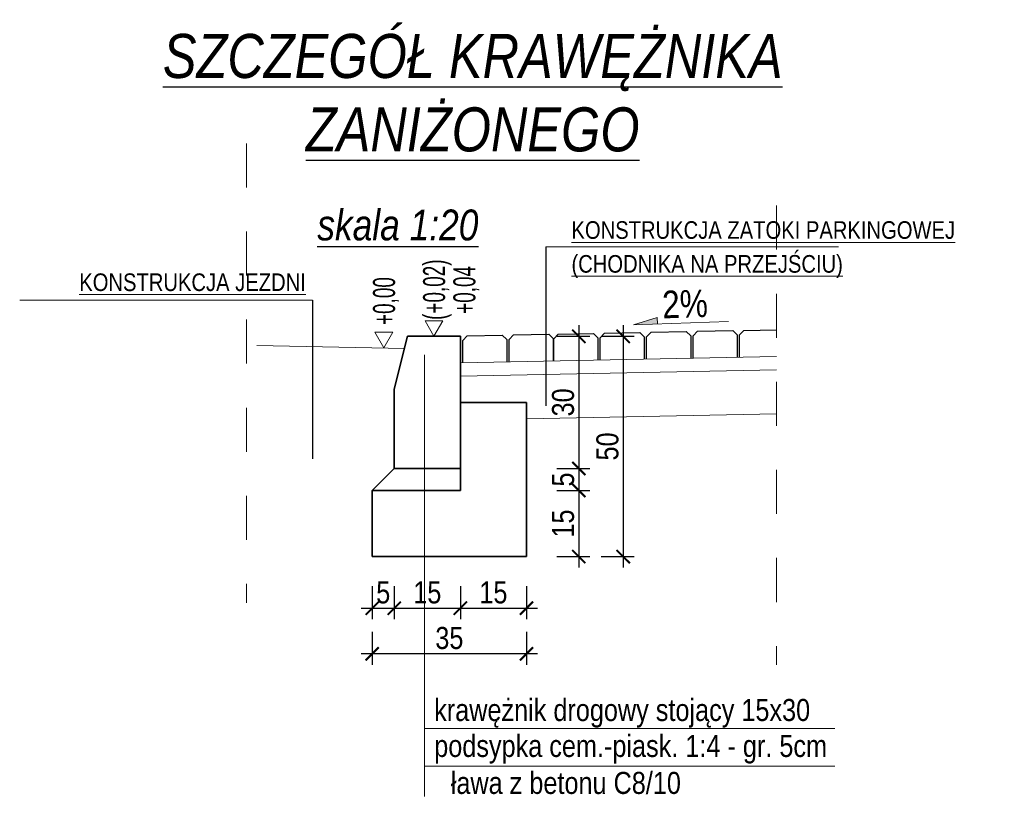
# Model space of a CAD drawing. Header units: metres. Extents: x 45702 to 45878, y -49323 to -49219.
# Tile 15 of 35: x 45758.78 to 45761.01, y -49312.91 to -49311.14. Entities that reach past the tile are written whole.
import ezdxf

# ---------------------------------------------------------------- set-up
doc = ezdxf.new("R2010")
doc.units = ezdxf.units.M
doc.linetypes.add('ACAD_ISO03W100', pattern=[30, 12, -18])
for name, color, linetype in [('00', 7, 'Continuous'), ('OPISY', 7, 'Continuous'), ('wymiarowanie', 7, 'Continuous')]:
    doc.layers.add(name, color=color, linetype=linetype)
for name, color, linetype, lineweight in [('_L_Tabelka', 7, 'Continuous', 13), ('_P_kostka', 7, 'Continuous', 13), ('_wymiary', 7, 'Continuous', 13), ('DP_OpisKonstrukcji', 7, 'Continuous', 18), ('DP_OpisSpadki', 7, 'Continuous', 18), ('DP_Warstwy projektowane', 7, 'Continuous', 18), ('elementy betonowe', 7, 'Continuous', 35)]:
    doc.layers.add(name, color=color, linetype=linetype, lineweight=lineweight)
doc.styles.add('arial_ce', font='arial.ttf')
doc.styles.add('znakn', font='ARIALN.TTF')
doc.dimstyles.new('S20_T2.50_[cm]', dxfattribs={"dimtxt": 0.05, "dimasz": 0.03, "dimexe": 0.025, "dimexo": 0.05, "dimgap": 0.01, "dimtad": 1, "dimdec": 0, "dimlfac": 100, "dimrnd": 0.01, "dimzin": 0, "dimdsep": 46, "dimtxsty": 'znakn', "dimblk": 'ARCHTICK', "dimcen": -0.03, "dimdle": 0.025, "dimclrd": 256, "dimclre": 256, "dimclrt": 7, "dimadec": 0, "dimazin": 0, "dimtfac": 1, "dimtdec": 0, "dimtix": 1, "dimtmove": 2, "dimatfit": 3, "dimfxl": 0.05, "dimfxlon": 1, "dimtolj": 1, "dimtzin": 0, "dimarcsym": 0})

# ---------------------------------------------------------------- blocks, each defined once
blk = doc.blocks.new('_ArchTick')
at = {"color": 0, "linetype": 'ByBlock', "const_width": 0.15}
blk.add_lwpolyline([(-0.5, -0.5), (0.5, 0.5)], dxfattribs=at)
blk = doc.blocks.new('*D1002')
at = {"layer": '_P_kostka', "lineweight": -2, "ltscale": 0.5, "transparency": 16777216}
for p, q in [((45760.047, -49311.8372), (45760.047, -49312.1872)), ((45759.997, -49311.8622), (45760.072, -49311.8622)), ((45759.997, -49312.1622), (45760.072, -49312.1622))]:
    blk.add_line(p, q, dxfattribs=at)
at = {"layer": 'Defpoints', "color": 0, "ltscale": 0.5, "transparency": 16777216}
for p in [(45759.7782, -49311.8622), (45759.7782, -49312.1622), (45760.047, -49312.1622)]:
    blk.add_point(p, dxfattribs=at)
at = {"layer": '_P_kostka', "lineweight": -2, "ltscale": 0.5, "transparency": 16777216, "xscale": 0.03, "yscale": 0.03, "zscale": 0.03}
for p, rotation in [((45760.047, -49311.8622), 90), ((45760.047, -49312.1622), 270)]:
    blk.add_blockref('_ArchTick', p, dxfattribs=dict(at, rotation=rotation))
at = {"layer": '_P_kostka', "color": 7, "ltscale": 0.5, "transparency": 16777216, "insert": (45760.0114, -49312.0122), "char_height": 0.05, "attachment_point": 5, "rotation": 90, "style": 'znakn'}
blk.add_mtext('\\A1;30', dxfattribs=at)
blk = doc.blocks.new('*D1003')
at = {"layer": '_P_kostka', "lineweight": -2, "ltscale": 0.5, "transparency": 16777216}
for p, q in [((45760.047, -49312.1372), (45760.047, -49312.2372)), ((45759.997, -49312.1622), (45760.072, -49312.1622)), ((45759.997, -49312.2122), (45760.072, -49312.2122))]:
    blk.add_line(p, q, dxfattribs=at)
at = {"layer": 'Defpoints', "color": 0, "ltscale": 0.5, "transparency": 16777216}
for p in [(45759.7782, -49312.1622), (45759.7782, -49312.2122), (45760.047, -49312.2122)]:
    blk.add_point(p, dxfattribs=at)
at = {"layer": '_P_kostka', "lineweight": -2, "ltscale": 0.5, "transparency": 16777216, "xscale": 0.03, "yscale": 0.03, "zscale": 0.03}
for p, rotation in [((45760.047, -49312.1622), 90), ((45760.047, -49312.2122), 270)]:
    blk.add_blockref('_ArchTick', p, dxfattribs=dict(at, rotation=rotation))
at = {"layer": '_P_kostka', "color": 7, "ltscale": 0.5, "transparency": 16777216, "insert": (45760.0115, -49312.1872), "char_height": 0.05, "attachment_point": 5, "rotation": 90, "style": 'znakn'}
blk.add_mtext('\\A1;5', dxfattribs=at)
blk = doc.blocks.new('*D1004')
at = {"layer": '_P_kostka', "lineweight": -2, "ltscale": 0.5, "transparency": 16777216}
for p, q in [((45760.047, -49312.1872), (45760.047, -49312.3872)), ((45759.997, -49312.2122), (45760.072, -49312.2122)), ((45759.997, -49312.3622), (45760.072, -49312.3622))]:
    blk.add_line(p, q, dxfattribs=at)
at = {"layer": 'Defpoints', "color": 0, "ltscale": 0.5, "transparency": 16777216}
for p in [(45759.7782, -49312.2122), (45759.7782, -49312.3622), (45760.047, -49312.3622)]:
    blk.add_point(p, dxfattribs=at)
at = {"layer": '_P_kostka', "lineweight": -2, "ltscale": 0.5, "transparency": 16777216, "xscale": 0.03, "yscale": 0.03, "zscale": 0.03}
for p, rotation in [((45760.047, -49312.2122), 90), ((45760.047, -49312.3622), 270)]:
    blk.add_blockref('_ArchTick', p, dxfattribs=dict(at, rotation=rotation))
at = {"layer": '_P_kostka', "color": 7, "ltscale": 0.5, "transparency": 16777216, "insert": (45760.0114, -49312.2872), "char_height": 0.05, "attachment_point": 5, "rotation": 90, "style": 'znakn'}
blk.add_mtext('\\A1;15', dxfattribs=at)
blk = doc.blocks.new('*D1005')
at = {"layer": '_P_kostka', "lineweight": -2, "ltscale": 0.5, "transparency": 16777216}
for p, q in [((45760.1477, -49311.8372), (45760.1477, -49312.3872)), ((45760.0977, -49311.8622), (45760.1727, -49311.8622)), ((45760.0977, -49312.3622), (45760.1727, -49312.3622))]:
    blk.add_line(p, q, dxfattribs=at)
at = {"layer": 'Defpoints', "color": 0, "ltscale": 0.5, "transparency": 16777216}
for p in [(45759.7182, -49311.8622), (45759.7182, -49312.3622), (45760.1477, -49312.3622)]:
    blk.add_point(p, dxfattribs=at)
at = {"layer": '_P_kostka', "lineweight": -2, "ltscale": 0.5, "transparency": 16777216, "xscale": 0.03, "yscale": 0.03, "zscale": 0.03}
for p, rotation in [((45760.1477, -49311.8622), 90), ((45760.1477, -49312.3622), 270)]:
    blk.add_blockref('_ArchTick', p, dxfattribs=dict(at, rotation=rotation))
at = {"layer": '_P_kostka', "color": 7, "ltscale": 0.5, "transparency": 16777216, "insert": (45760.1122, -49312.1122), "char_height": 0.05, "attachment_point": 5, "rotation": 90, "style": 'znakn'}
blk.add_mtext('\\A1;50', dxfattribs=at)
blk = doc.blocks.new('*D1006')
at = {"layer": '_P_kostka', "lineweight": -2, "ltscale": 0.5, "transparency": 16777216}
for p, q in [((45759.5782, -49312.4293), (45759.5782, -49312.5043)), ((45759.6282, -49312.4293), (45759.6282, -49312.5043)), ((45759.5532, -49312.4793), (45759.6532, -49312.4793))]:
    blk.add_line(p, q, dxfattribs=at)
at = {"layer": 'Defpoints', "color": 0, "ltscale": 0.5, "transparency": 16777216}
for p in [(45759.6282, -49312.1622), (45759.5782, -49312.2122), (45759.6282, -49312.4793)]:
    blk.add_point(p, dxfattribs=at)
at = {"layer": '_P_kostka', "lineweight": -2, "ltscale": 0.5, "transparency": 16777216, "xscale": 0.03, "yscale": 0.03, "zscale": 0.03, "rotation": 180}
blk.add_blockref('_ArchTick', (45759.5782, -49312.4793), dxfattribs=at)
at = {"layer": '_P_kostka', "lineweight": -2, "ltscale": 0.5, "transparency": 16777216, "xscale": 0.03, "yscale": 0.03, "zscale": 0.03}
blk.add_blockref('_ArchTick', (45759.6282, -49312.4793), dxfattribs=at)
at = {"layer": '_P_kostka', "color": 7, "ltscale": 0.5, "transparency": 16777216, "insert": (45759.6032, -49312.4439), "char_height": 0.05, "attachment_point": 5, "style": 'znakn'}
blk.add_mtext('\\A1;5', dxfattribs=at)
blk = doc.blocks.new('*D1007')
at = {"layer": '_P_kostka', "lineweight": -2, "ltscale": 0.5, "transparency": 16777216}
for p, q in [((45759.6282, -49312.4293), (45759.6282, -49312.5043)), ((45759.7782, -49312.4293), (45759.7782, -49312.5043)), ((45759.6032, -49312.4793), (45759.8032, -49312.4793))]:
    blk.add_line(p, q, dxfattribs=at)
at = {"layer": 'Defpoints', "color": 0, "ltscale": 0.5, "transparency": 16777216}
for p in [(45759.6282, -49312.1622), (45759.7782, -49312.1622), (45759.7782, -49312.4793)]:
    blk.add_point(p, dxfattribs=at)
at = {"layer": '_P_kostka', "lineweight": -2, "ltscale": 0.5, "transparency": 16777216, "xscale": 0.03, "yscale": 0.03, "zscale": 0.03, "rotation": 180}
blk.add_blockref('_ArchTick', (45759.6282, -49312.4793), dxfattribs=at)
at = {"layer": '_P_kostka', "lineweight": -2, "ltscale": 0.5, "transparency": 16777216, "xscale": 0.03, "yscale": 0.03, "zscale": 0.03}
blk.add_blockref('_ArchTick', (45759.7782, -49312.4793), dxfattribs=at)
at = {"layer": '_P_kostka', "color": 7, "ltscale": 0.5, "transparency": 16777216, "insert": (45759.7032, -49312.4438), "char_height": 0.05, "attachment_point": 5, "style": 'znakn'}
blk.add_mtext('\\A1;15', dxfattribs=at)
blk = doc.blocks.new('*D1008')
at = {"layer": '_P_kostka', "lineweight": -2, "ltscale": 0.5, "transparency": 16777216}
for p, q in [((45759.7782, -49312.4293), (45759.7782, -49312.5043)), ((45759.9282, -49312.4293), (45759.9282, -49312.5043)), ((45759.7532, -49312.4793), (45759.9532, -49312.4793))]:
    blk.add_line(p, q, dxfattribs=at)
at = {"layer": 'Defpoints', "color": 0, "ltscale": 0.5, "transparency": 16777216}
for p in [(45759.7782, -49312.1622), (45759.9282, -49312.1578), (45759.9282, -49312.4793)]:
    blk.add_point(p, dxfattribs=at)
at = {"layer": '_P_kostka', "lineweight": -2, "ltscale": 0.5, "transparency": 16777216, "xscale": 0.03, "yscale": 0.03, "zscale": 0.03, "rotation": 180}
blk.add_blockref('_ArchTick', (45759.7782, -49312.4793), dxfattribs=at)
at = {"layer": '_P_kostka', "lineweight": -2, "ltscale": 0.5, "transparency": 16777216, "xscale": 0.03, "yscale": 0.03, "zscale": 0.03}
blk.add_blockref('_ArchTick', (45759.9282, -49312.4793), dxfattribs=at)
at = {"layer": '_P_kostka', "color": 7, "ltscale": 0.5, "transparency": 16777216, "insert": (45759.8532, -49312.4438), "char_height": 0.05, "attachment_point": 5, "style": 'znakn'}
blk.add_mtext('\\A1;15', dxfattribs=at)
blk = doc.blocks.new('*D1009')
at = {"layer": '_P_kostka', "lineweight": -2, "ltscale": 0.5, "transparency": 16777216}
for p, q in [((45759.5782, -49312.5329), (45759.5782, -49312.6079)), ((45759.9282, -49312.5329), (45759.9282, -49312.6079)), ((45759.9532, -49312.5829), (45759.5532, -49312.5829))]:
    blk.add_line(p, q, dxfattribs=at)
at = {"layer": 'Defpoints', "color": 0, "ltscale": 0.5, "transparency": 16777216}
for p in [(45759.5782, -49312.3622), (45759.9282, -49312.3622), (45759.5782, -49312.5829)]:
    blk.add_point(p, dxfattribs=at)
at = {"layer": '_P_kostka', "lineweight": -2, "ltscale": 0.5, "transparency": 16777216, "xscale": 0.03, "yscale": 0.03, "zscale": 0.03, "rotation": 180}
blk.add_blockref('_ArchTick', (45759.5782, -49312.5829), dxfattribs=at)
at = {"layer": '_P_kostka', "lineweight": -2, "ltscale": 0.5, "transparency": 16777216, "xscale": 0.03, "yscale": 0.03, "zscale": 0.03}
blk.add_blockref('_ArchTick', (45759.9282, -49312.5829), dxfattribs=at)
at = {"layer": '_P_kostka', "color": 7, "ltscale": 0.5, "transparency": 16777216, "insert": (45759.7532, -49312.5473), "char_height": 0.05, "attachment_point": 5, "style": 'znakn'}
blk.add_mtext('\\A1;35', dxfattribs=at)
blk = doc.blocks.new('spadek')
blk.add_hatch(color=256).paths.add_polyline_path([(64.61, 3.75), (64.39, -2.12), (86.32, -2.84)])
blk.add_lwpolyline([(0, 0), (86.32, -2.84), (64.61, 3.75), (64.39, -2.12)])

msp = doc.modelspace()

# ---------------------------------------------------------------- linework, layer by layer
for p, q in [((45759.9719503, -49311.6593167), (45759.9719503, -49312.0198597)), ((45759.4426928, -49311.7797308), (45759.4426928, -49312.1402738))]:
    msp.add_line(p, q)
at = {"color": 251, "linetype": 'ACAD_ISO03W100', "lineweight": 15, "ltscale": 0.005, "flags": 128}
for points in [[(45759.2925821, -49311.4242419), (45759.2925821, -49312.4668593)], [(45760.4956179, -49311.5653909), (45760.4956179, -49312.6080084)]]:
    msp.add_lwpolyline(points, dxfattribs=at)
at = {"linetype": 'Continuous', "ltscale": 1.2, "flags": 128}
for points in [[(45759.9901378, -49311.9183164), (45759.9901378, -49311.8675272), (45760.0000353, -49311.8571366), (45760.0800393, -49311.8555366), (45760.0901379, -49311.8654352), (45760.0902218, -49311.9163147)], [(45760.095532, -49311.9162085), (45760.095532, -49311.8654194), (45760.1054295, -49311.8550288), (45760.1854335, -49311.8534287), (45760.195532, -49311.8633273), (45760.195616, -49311.9142068)], [(45760.2009261, -49311.9141006), (45760.2009261, -49311.8633115), (45760.2108236, -49311.8529209), (45760.2908276, -49311.8513208), (45760.3009262, -49311.8612194), (45760.3010102, -49311.9120989)], [(45760.3063203, -49311.9119927), (45760.3063203, -49311.8612036), (45760.3162178, -49311.850813), (45760.3962218, -49311.8492129), (45760.4063204, -49311.8591116), (45760.4064043, -49311.909991)], [(45760.4117144, -49311.9098848), (45760.4117144, -49311.8590957), (45760.4216119, -49311.8487051), (45760.4956179, -49311.847225)], [(45759.7834479, -49311.9224502), (45759.7834479, -49311.871661), (45759.7933454, -49311.8612704), (45759.8733494, -49311.8596704), (45759.8834479, -49311.869569), (45759.8835319, -49311.9204485)], [(45759.888842, -49311.9203423), (45759.888842, -49311.8695532), (45759.8987395, -49311.8591626), (45759.9787435, -49311.8575625), (45759.9888421, -49311.8674611), (45759.9889261, -49311.9183406)]]:
    msp.add_lwpolyline(points, dxfattribs=at)
at = {"layer": '00', "flags": 128}
for points in [[(45759.6581707, -49311.8621776), (45759.6281707, -49311.9821776)], [(45759.7781707, -49311.8621776), (45759.6581707, -49311.8621776)], [(45759.6281707, -49312.1621776), (45759.6281707, -49311.9821776)], [(45759.6281707, -49312.1621776), (45759.6281707, -49311.9821776)], [(45759.6281707, -49312.1621776), (45759.5781707, -49312.2121776)], [(45759.6281707, -49312.1621776), (45759.5781707, -49312.2121776)], [(45759.7781707, -49312.1621776), (45759.6281707, -49312.1621776)], [(45759.7781707, -49312.1621776), (45759.6281707, -49312.1621776)], [(45759.7781707, -49312.2121776), (45759.5781707, -49312.2121776)], [(45759.5781707, -49312.2121776), (45759.5781707, -49312.3121776)], [(45759.7781707, -49312.2121776), (45759.5781707, -49312.2121776)], [(45759.5781707, -49312.2121776), (45759.5781707, -49312.3121776)]]:
    msp.add_lwpolyline(points, dxfattribs=at)
at = {"layer": '_L_Tabelka', "ltscale": 0.5}
for p, q in [((45760.4956179, -49311.9082068), (45759.7781707, -49311.9225557)), ((45760.4956179, -49311.9382068), (45759.7781707, -49311.9525557)), ((45760.4956179, -49312.0382068), (45759.9281707, -49312.0495557))]:
    msp.add_line(p, q, dxfattribs=at)
at = {"layer": '_wymiary', "ltscale": 0.5}
msp.add_line((45759.6516261, -49311.8899559), (45759.3160375, -49311.8832442), dxfattribs=at)
at = {"layer": 'DP_OpisKonstrukcji', "flags": 128}
for points in [[(45759.9719503, -49311.6593167), (45760.6364623, -49311.6593167)], [(45759.4426928, -49311.7797308), (45758.7781808, -49311.7797308)], [(45759.6969557, -49311.9043476), (45759.6969557, -49312.9067771)], [(45759.6969557, -49312.7524699), (45760.6280103, -49312.7524699)], [(45759.6969557, -49312.8379004), (45760.6280103, -49312.8379004)]]:
    msp.add_lwpolyline(points, dxfattribs=at)
at = {"layer": 'DP_Warstwy projektowane', "ltscale": 1.2, "flags": 128}
msp.add_lwpolyline([(45759.6281707, -49311.9821776), (45759.6281707, -49312.0221856)], dxfattribs=at)
msp.add_lwpolyline([(45759.6281707, -49311.9821776), (45759.6281707, -49312.0221856)], dxfattribs=at)
msp.add_lwpolyline([(45759.6281707, -49311.9821776), (45759.6281707, -49312.0221856)], dxfattribs=at)
at = {"layer": 'DP_Warstwy projektowane', "ltscale": 0.5, "flags": 128}
msp.add_lwpolyline([(45759.6281707, -49311.9821776), (45759.6281707, -49312.0221856)], dxfattribs=at)
msp.add_lwpolyline([(45759.6281707, -49311.9821776), (45759.6281707, -49312.0221856)], dxfattribs=at)
msp.add_lwpolyline([(45759.6281707, -49311.9821776), (45759.6281707, -49312.0221856)], dxfattribs=at)
at = {"layer": 'elementy betonowe', "color": 0, "linetype": 'Continuous', "ltscale": 1.2}
msp.add_line((45759.6283204, -49312.1621776), (45759.6281707, -49311.9821776), dxfattribs=at)
at = {"layer": 'elementy betonowe', "color": 0, "linetype": 'Continuous', "ltscale": 1.2, "flags": 128}
for points in [[(45759.6581707, -49311.8621776), (45759.6281707, -49311.9821776)], [(45759.7781707, -49311.8621776), (45759.6581707, -49311.8621776)], [(45759.7781707, -49311.8621776), (45759.7781707, -49312.1621776)], [(45759.6281707, -49312.1621776), (45759.6281707, -49311.9821776)], [(45759.9281707, -49312.0121776), (45759.7781707, -49312.0121776)], [(45759.9281707, -49312.0121776), (45759.9281707, -49312.3621776)], [(45759.6281707, -49312.1621776), (45759.5781707, -49312.2121776)], [(45759.7781707, -49312.1621776), (45759.6281707, -49312.1621776)], [(45759.7781707, -49312.1621776), (45759.7781707, -49312.2121776)], [(45759.5781707, -49312.2121776), (45759.5781501, -49312.3621569)], [(45759.7781707, -49312.2121776), (45759.5781707, -49312.2121776)], [(45759.9281707, -49312.3621776), (45759.5781707, -49312.3621776)]]:
    msp.add_lwpolyline(points, dxfattribs=at)
at = {"layer": 'OPISY', "color": 0, "lineweight": 0}
for points in [[(45759.7181707, -49311.8621776), (45759.698038, -49311.8273067), (45759.7383035, -49311.8273067)], [(45759.6044741, -49311.8879427), (45759.5843414, -49311.8530718), (45759.6246068, -49311.8530718)]]:
    msp.add_lwpolyline(points, close=True, dxfattribs=at)

# ---------------------------------------------------------------- block references
at = {"layer": 'DP_OpisSpadki', "xscale": -0.002499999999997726, "yscale": 0.002499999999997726, "zscale": 0.002499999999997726}
msp.add_blockref('spadek', (45760.3865237, -49311.8288463), dxfattribs=at)

# ---------------------------------------------------------------- texts
at = {"layer": 'DP_OpisKonstrukcji', "color": 7, "style": 'znakn'}
for s, p in [('krawężnik drogowy stojący 15x30 ', (45759.7187768, -49312.7354105)), ('podsypka cem.-piask. 1:4 - gr. 5cm', (45759.7188833, -49312.8170397)), ('ława z betonu C8/10', (45759.7564986, -49312.9009703))]:
    msp.add_text(s, height=0.05, dxfattribs=at).set_placement(p)
at = {"layer": 'DP_OpisKonstrukcji', "color": 7, "char_height": 0.04, "width": 7.177815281, "style": 'znakn'}
for s, insert, attachment_point in [('{\\LKONSTRUKCJA ZATOKI PARKINGOWEJ}', (45760.0303621, -49311.6008753), 1), ('{\\L(CHODNIKA NA PRZEJŚCIU)}', (45760.0303621, -49311.677731), 1), ('{\\LKONSTRUKCJA JEZDNI}', (45759.4275086, -49311.7193432), 3)]:
    msp.add_mtext(s, dxfattribs=dict(at, insert=insert, attachment_point=attachment_point))
at = {"layer": 'DP_OpisSpadki', "color": 7, "style": 'znakn'}
msp.add_text('2%%%', height=0.0625, rotation=1.8998116, dxfattribs=at).set_placement((45760.2372599, -49311.8215396))
at = {"layer": 'OPISY', "color": 0, "char_height": 0.05, "width": 6.1438948, "attachment_point": 2, "rotation": 90, "style": 'znakn'}
for s, insert in [('{\\W0.75;(+0,02)}', (45759.6935951, -49311.7563233)), ('{\\W0.75;+0,04}', (45759.7622543, -49311.7567945)), ('{\\W0.75;+0,00}', (45759.5798985, -49311.7820884))]:
    msp.add_mtext(s, dxfattribs=dict(at, insert=insert))
at = {"layer": 'wymiarowanie', "color": 0, "attachment_point": 1, "style": 'arial_ce'}
for s, insert, char_height, width in [('\\pxqc;{\\fArial Narrow|b0|i1|c238|p34;\\LSZCZEGÓŁ KRAWĘŻNIKA ZANIŻONEGO}', (45758.8208317, -49311.1757457), 0.1, 1.970812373), ('{\\fArial Narrow|b0|i1|c238|p34;\\Lskala 1:20}', (45759.4535784, -49311.5744365), 0.07, 0.713745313)]:
    msp.add_mtext(s, dxfattribs=dict(at, insert=insert, char_height=char_height, width=width))

# ---------------------------------------------------------------- dimensions: what is measured, and where the dimension line sits
at = {"layer": '_P_kostka', "ltscale": 0.5}
for base, p1, p2, angle, picture, middle in [((45760.1477034, -49312.3621776), (45759.7181707, -49311.8621776), (45759.7181707, -49312.3621776), 90, '*D1005', (45760.1121747, -49312.1121776)), ((45760.0469503, -49312.1621776), (45759.7781707, -49311.8621776), (45759.7781707, -49312.1621776), 90, '*D1002', (45760.0114216, -49312.0121776)), ((45760.0469503, -49312.2121776), (45759.7781707, -49312.1621776), (45759.7781707, -49312.2121776), 90, '*D1003', (45760.0115239, -49312.1871776)), ((45759.6281707, -49312.47931), (45759.5781707, -49312.2121776), (45759.6281707, -49312.1621776), 180, '*D1006', (45759.6031707, -49312.4438837)), ((45759.7781707, -49312.47931), (45759.6281707, -49312.1621776), (45759.7781707, -49312.1621776), 180, '*D1007', (45759.7031707, -49312.4437814)), ((45759.9281707, -49312.47931), (45759.7781707, -49312.1621776), (45759.9281707, -49312.1578073), 180, '*D1008', (45759.8531707, -49312.4437814)), ((45760.0469503, -49312.3621776), (45759.7781707, -49312.2121776), (45759.7781707, -49312.3621776), 90, '*D1004', (45760.0114216, -49312.2871776)), ((45759.5781501, -49312.5828713), (45759.9281707, -49312.3621776), (45759.5781501, -49312.3621776), 180, '*D1009', (45759.7531604, -49312.5473426))]:
    dim = msp.add_linear_dim(base=base, p1=p1, p2=p2, angle=angle, dimstyle='S20_T2.50_[cm]', dxfattribs=at)
    dim.commit()
    dim.dimension.update_dxf_attribs({"geometry": picture, "text_midpoint": middle})

doc.saveas('drawing.dxf')
